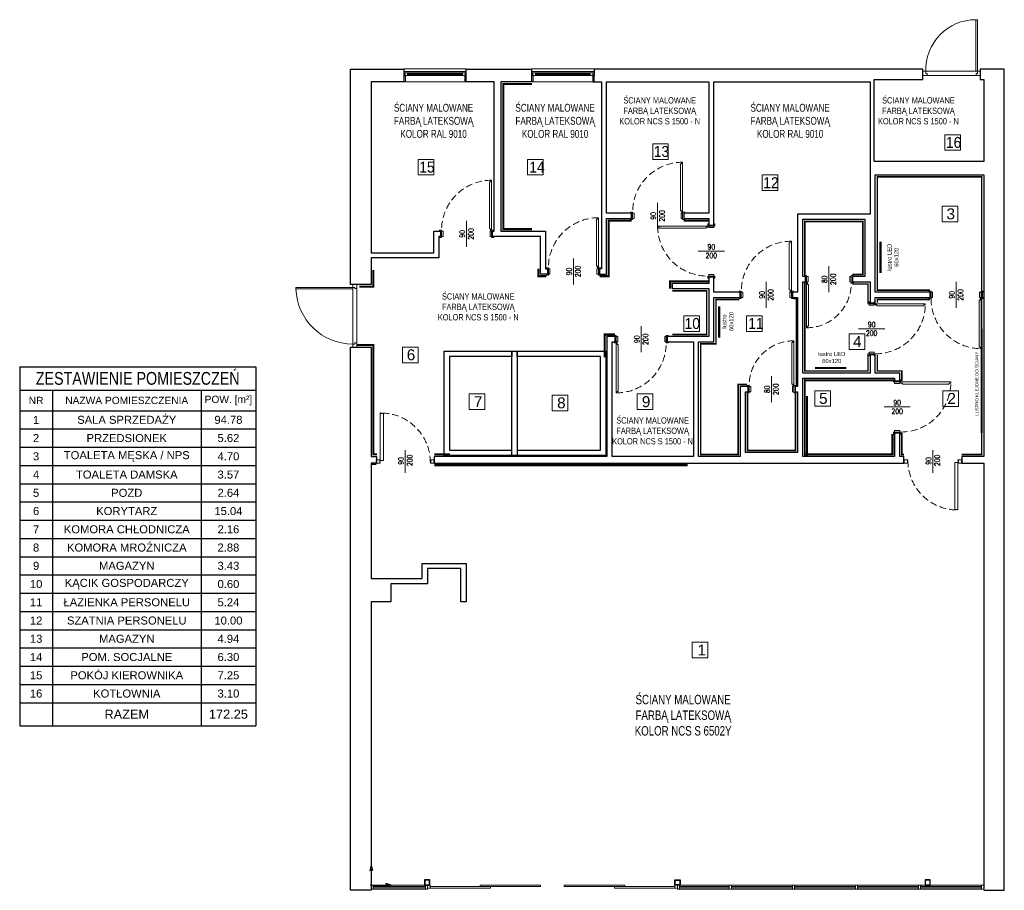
# Model space of a CAD drawing. Header units: centimetres. Extents: x 4120 to 19220, y -7417 to 180.
# Tile 143 of 223: x 12716 to 14604, y -5501 to -3831. Entities that reach past the tile are written whole.
import ezdxf

# ---------------------------------------------------------------- set-up
doc = ezdxf.new("R2010")
doc.units = ezdxf.units.CM
for name, pattern in [('DASH', [0.75, 0.5, -0.25]), ('DASHED', [19.05, 12.7, -6.35]), ('DGN_STYLE_2', [30.2, 18.12, -12.08])]:
    doc.linetypes.add(name, pattern=pattern)
for name, color, linetype, lineweight in [('A-Wykończenie ścian', 5, 'Continuous', 20), ('A_Drzwi', 30, 'Continuous', 20), ('płytki posadzkowe', 62, 'Continuous', 13)]:
    doc.layers.add(name, color=color, linetype=linetype, lineweight=lineweight)
for name, color, linetype in [('A_okna', 3, 'Continuous'), ('A_opisy', 7, 'Continuous'), ('A_Tabele pomieszczeń', 7, 'Continuous'), ('A_Ściany', 2, 'Continuous'), ('Komory', 8, 'Continuous')]:
    doc.layers.add(name, color=color, linetype=linetype)
doc.styles.add('Arial', font='arial.ttf', dxfattribs={"height": 25})
doc.styles.add('JACEK_07', font='SIMPLEX.SHX', dxfattribs={"width": 0.7})
doc.styles.add('RomanS', font='romans.shx')
doc.styles.get("Standard").update_dxf_attribs({"font": 'arial.ttf'})
doc.styles.add('style1', font='ARIALN.TTF', dxfattribs={"width": 0.9})
doc.styles.add('Tahoma', font='tahoma.ttf')

# ---------------------------------------------------------------- blocks, each defined once
blk = doc.blocks.new('strzałka początku')
at = {"layer": 'A_opisy', "linetype": 'ByBlock', "lineweight": 30}
h = blk.add_hatch(color=1, dxfattribs=at)
h.dxf.hatch_style = 2
h.paths.add_polyline_path([(-63.9, 51.2), (-66.8, 40.5), (-63.9, 41.3), (-61.1, 40.5)])
h = blk.add_hatch(color=1, dxfattribs=at)
h.dxf.hatch_style = 2
h.paths.add_polyline_path([(-65.1, 12.7), (-65.1, 12.6), (-65.1, 12.6), (-65.1, 12.5), (-65.1, 12.4), (-65.1, 12.4), (-65.1, 12.3), (-65, 12.3), (-65, 12.2), (-65, 12.2), (-65, 12.1), (-64.9, 12), (-64.9, 12), (-64.9, 11.9), (-64.8, 11.9), (-64.8, 11.9), (-64.7, 11.8), (-64.7, 11.8), (-64.6, 11.7), (-64.6, 11.7), (-64.5, 11.7), (-64.5, 11.6), (-64.4, 11.6), (-64.4, 11.6), (-64.3, 11.6), (-64.2, 11.5), (-64.2, 11.5), (-64.1, 11.5), (-64.1, 11.5), (-64, 11.5), (-63.9, 11.5), (-63.9, 11.5), (-63.8, 11.5), (-63.7, 11.5), (-63.7, 11.5), (-63.6, 11.5), (-63.6, 11.6), (-63.5, 11.6), (-63.4, 11.6), (-63.4, 11.6), (-63.3, 11.7), (-63.3, 11.7), (-63.2, 11.7), (-63.2, 11.8), (-63.1, 11.8), (-63.1, 11.9), (-63, 11.9), (-63, 11.9), (-63, 12), (-62.9, 12), (-62.9, 12.1), (-62.9, 12.2), (-62.8, 12.2), (-62.8, 12.3), (-62.8, 12.3), (-62.8, 12.4), (-62.8, 12.4), (-62.7, 12.5), (-62.7, 12.6), (-62.7, 12.6), (-62.7, 12.7), (-62.7, 12.8), (-62.7, 12.8), (-62.7, 12.9), (-62.8, 12.9), (-62.8, 13), (-62.8, 13.1), (-62.8, 13.1), (-62.8, 13.2), (-62.9, 13.2), (-62.9, 13.3), (-62.9, 13.4), (-63, 13.4), (-63, 13.5), (-63, 13.5), (-63.1, 13.5), (-63.1, 13.6), (-63.2, 13.6), (-63.2, 13.7), (-63.3, 13.7), (-63.3, 13.7), (-63.4, 13.8), (-63.4, 13.8), (-63.5, 13.8), (-63.6, 13.8), (-63.6, 13.9), (-63.7, 13.9), (-63.7, 13.9), (-63.8, 13.9), (-63.9, 13.9), (-63.9, 13.9), (-64, 13.9), (-64.1, 13.9), (-64.1, 13.9), (-64.2, 13.9), (-64.2, 13.9), (-64.3, 13.8), (-64.4, 13.8), (-64.4, 13.8), (-64.5, 13.8), (-64.5, 13.7), (-64.6, 13.7), (-64.6, 13.7), (-64.7, 13.6), (-64.7, 13.6), (-64.8, 13.5), (-64.8, 13.5), (-64.9, 13.5), (-64.9, 13.4), (-64.9, 13.4), (-65, 13.3), (-65, 13.2), (-65, 13.2), (-65, 13.1), (-65.1, 13.1), (-65.1, 13), (-65.1, 12.9), (-65.1, 12.9), (-65.1, 12.8), (-65.1, 12.8)])
h = blk.add_hatch(color=1, dxfattribs=at)
h.dxf.hatch_style = 2
h.paths.add_polyline_path([(-25.4, 12.7), (-36.1, 15.6), (-35.3, 12.7), (-36.1, 9.8)])
at = {"layer": 'A_opisy', "color": 1, "linetype": 'ByBlock', "lineweight": 30}
for p, q in [((-63.9, 51.2), (-66.8, 40.5)), ((-66.8, 40.5), (-63.9, 41.3)), ((-63.9, 51.2), (-61.1, 40.5)), ((-63.9, 41.3), (-63.9, 12.7)), ((-61.1, 40.5), (-63.9, 41.3)), ((-63.9, 12.7), (-35.3, 12.7)), ((-36.1, 15.6), (-35.3, 12.7)), ((-25.4, 12.7), (-36.1, 15.6)), ((-36.1, 9.8), (-35.3, 12.7)), ((-25.4, 12.7), (-36.1, 9.8)), ((-25.4, 12.7), (-25.2, 12.7))]:
    blk.add_line(p, q, dxfattribs=at)
blk.add_circle((-63.9, 12.7), 1.2, dxfattribs=at)
blk = doc.blocks.new('*U1967')
at = {"color": 7}
blk.add_line((55.5, -22), (55.5, 22), dxfattribs=at)
for p, q in [((0.5, 3), (0.5, -3)), ((7.5, 3), (0.5, 3)), ((6.5, -3), (6.5, 2)), ((6.5, 2), (7.5, 2)), ((7.5, 2), (7.5, 3)), ((103.5, 2), (103.5, 3)), ((103.5, 3), (110.5, 3)), ((103.5, 2), (104.5, 2)), ((104.5, 2), (104.5, -3)), ((110.5, 3), (110.5, -3)), ((0.5, -3), (6.5, -3)), ((102.5, -2), (97.5, -2)), ((97.5, -2), (97.5, -92)), ((102.5, -1), (102.5, -2)), ((103.5, -1), (102.5, -1)), ((103.5, -93), (103.5, -1)), ((110.5, -3), (104.5, -3)), ((102.5, -92), (97.5, -92)), ((102.5, -93), (102.5, -92)), ((103.5, -93), (102.5, -93))]:
    blk.add_line(p, q)
at = {"linetype": 'DASHED'}
blk.add_arc((102.5, 2), 95, 180, 270, dxfattribs=at)
for p in [(111, 3), (111, 0), (111, -3)]:
    blk.add_point(p)
at = {"layer": 'A_okna'}
for p in [(0, 3), (0, 0), (0, -3)]:
    blk.add_point(p, dxfattribs=at)
at = {"color": 7, "style": 'JACEK_07', "width": 0.7}
for s, p in [('90', (52.1, -6.3)), ('200', (68.8, -8.9))]:
    blk.add_text(s, height=10, rotation=90, dxfattribs=at).set_placement(p)
blk = doc.blocks.new('*U1973')
blk.add_lwpolyline([(4, 7), (4, 10), (6, 10), (6, 100), (4, 100), (4, 103), (2, 103), (2, 7)], close=True)
at = {"color": 7}
blk.add_lwpolyline([(50, 25), (50, -25)], dxfattribs=at)
for points in [[(-2, -5), (0, -5), (0, 5), (-2, 5), (-2, 7), (2, 7), (2, 5), (2, -7), (-2, -7), (-2, -5)], [(2, 5), (5, 5), (5, -5), (2, -5)], [(98, 5), (95, 5), (95, -5), (98, -5)], [(102, -5), (100, -5), (100, 5), (102, 5), (102, 7), (98, 7), (98, 5), (98, -7), (102, -7), (102, -5)]]:
    blk.add_lwpolyline(points)
at = {"linetype": 'DASHED'}
blk.add_arc((2, 7), 96, 0, 90, dxfattribs=at)
at = {"color": 7, "insert": (50, 0), "char_height": 10, "width": 10, "attachment_point": 5, "rotation": 90, "style": 'JACEK_07'}
blk.add_mtext('\\pxqc;90\\P200', dxfattribs=at)
blk = doc.blocks.new('*U1975')
at = {"color": 7}
blk.add_lwpolyline([(50, 25), (50, -25)], dxfattribs=at)
for points in [[(-2, 5), (0, 5), (0, -5), (-2, -5), (-2, -7), (2, -7), (2, -5), (2, 7), (-2, 7), (-2, 5)], [(2, -5), (5, -5), (5, 5), (2, 5)], [(98, -5), (95, -5), (95, 5), (98, 5)], [(102, 5), (100, 5), (100, -5), (102, -5), (102, -7), (98, -7), (98, -5), (98, 7), (102, 7), (102, 5)]]:
    blk.add_lwpolyline(points)
blk.add_lwpolyline([(96, -7), (96, -10), (94, -10), (94, -100), (96, -100), (96, -103), (98, -103), (98, -7)], close=True)
at = {"linetype": 'DASHED'}
blk.add_arc((98, -7), 96, 180, 270, dxfattribs=at)
at = {"color": 7, "insert": (50, 0), "char_height": 10, "width": 10, "attachment_point": 5, "rotation": 90, "style": 'JACEK_07'}
blk.add_mtext('\\pxqc;90\\P200', dxfattribs=at)
blk = doc.blocks.new('*U1974')
blk.add_lwpolyline([(4, 7), (4, 10), (6, 10), (6, 100), (4, 100), (4, 103), (2, 103), (2, 7)], close=True)
at = {"color": 7}
blk.add_lwpolyline([(50, 25), (50, -25)], dxfattribs=at)
for points in [[(-2, -5), (0, -5), (0, 5), (-2, 5), (-2, 7), (2, 7), (2, 5), (2, -7), (-2, -7), (-2, -5)], [(2, 5), (5, 5), (5, -5), (2, -5)], [(98, 5), (95, 5), (95, -5), (98, -5)], [(102, -5), (100, -5), (100, 5), (102, 5), (102, 7), (98, 7), (98, 5), (98, -7), (102, -7), (102, -5)]]:
    blk.add_lwpolyline(points)
at = {"linetype": 'DASHED'}
blk.add_arc((2, 7), 96, 0, 90, dxfattribs=at)
at = {"color": 7, "insert": (50, 0), "char_height": 10, "width": 10, "attachment_point": 5, "rotation": 90, "style": 'JACEK_07'}
blk.add_mtext('\\pxqc;90\\P200', dxfattribs=at)
blk = doc.blocks.new('*U1976')
at = {"color": 7}
blk.add_lwpolyline([(50, 25), (50, -25)], dxfattribs=at)
for points in [[(-2, 5), (0, 5), (0, -5), (-2, -5), (-2, -7), (2, -7), (2, -5), (2, 7), (-2, 7), (-2, 5)], [(2, -5), (5, -5), (5, 5), (2, 5)], [(98, -5), (95, -5), (95, 5), (98, 5)], [(102, 5), (100, 5), (100, -5), (102, -5), (102, -7), (98, -7), (98, -5), (98, 7), (102, 7), (102, 5)]]:
    blk.add_lwpolyline(points)
blk.add_lwpolyline([(4, -7), (4, -10), (6, -10), (6, -100), (4, -100), (4, -103), (2, -103), (2, -7)], close=True)
at = {"linetype": 'DASHED'}
blk.add_arc((2, -7), 96, 270, 0, dxfattribs=at)
at = {"color": 7, "insert": (50, 0), "char_height": 10, "width": 10, "attachment_point": 5, "rotation": 90, "style": 'JACEK_07'}
blk.add_mtext('\\pxqc;90\\P200', dxfattribs=at)
blk = doc.blocks.new('*U1977')
blk.add_lwpolyline([(96, 7), (96, 10), (94, 10), (94, 100), (96, 100), (96, 103), (98, 103), (98, 7)], close=True)
at = {"color": 7}
blk.add_lwpolyline([(50, 25), (50, -25)], dxfattribs=at)
for points in [[(-2, -5), (0, -5), (0, 5), (-2, 5), (-2, 7), (2, 7), (2, 5), (2, -7), (-2, -7), (-2, -5)], [(2, 5), (5, 5), (5, -5), (2, -5)], [(98, 5), (95, 5), (95, -5), (98, -5)], [(102, -5), (100, -5), (100, 5), (102, 5), (102, 7), (98, 7), (98, 5), (98, -7), (102, -7), (102, -5)]]:
    blk.add_lwpolyline(points)
at = {"linetype": 'DASHED'}
blk.add_arc((98, 7), 96, 90, 180, dxfattribs=at)
at = {"color": 7, "insert": (50, 0), "char_height": 10, "width": 10, "attachment_point": 5, "rotation": 90, "style": 'JACEK_07'}
blk.add_mtext('\\pxqc;90\\P200', dxfattribs=at)
blk = doc.blocks.new('*U1981')
at = {"color": 7}
blk.add_lwpolyline([(50, 25), (50, -25)], dxfattribs=at)
for points in [[(-2, 5), (0, 5), (0, -5), (-2, -5), (-2, -7), (2, -7), (2, -5), (2, 7), (-2, 7), (-2, 5)], [(2, -5), (5, -5), (5, 5), (2, 5)], [(98, -5), (95, -5), (95, 5), (98, 5)], [(102, 5), (100, 5), (100, -5), (102, -5), (102, -7), (98, -7), (98, -5), (98, 7), (102, 7), (102, 5)]]:
    blk.add_lwpolyline(points)
blk.add_lwpolyline([(4, -7), (4, -10), (6, -10), (6, -100), (4, -100), (4, -103), (2, -103), (2, -7)], close=True)
at = {"linetype": 'DASHED'}
blk.add_arc((2, -7), 96, 270, 0, dxfattribs=at)
at = {"color": 7, "insert": (50, 0), "char_height": 10, "width": 10, "attachment_point": 5, "rotation": 90, "style": 'JACEK_07'}
blk.add_mtext('\\pxqc;90\\P200', dxfattribs=at)
blk = doc.blocks.new('*U1978')
blk.add_lwpolyline([(96, 7), (96, 10), (94, 10), (94, 100), (96, 100), (96, 103), (98, 103), (98, 7)], close=True)
at = {"color": 7}
blk.add_lwpolyline([(50, 25), (50, -25)], dxfattribs=at)
for points in [[(-2, -5), (0, -5), (0, 5), (-2, 5), (-2, 7), (2, 7), (2, 5), (2, -7), (-2, -7), (-2, -5)], [(2, 5), (5, 5), (5, -5), (2, -5)], [(98, 5), (95, 5), (95, -5), (98, -5)], [(102, -5), (100, -5), (100, 5), (102, 5), (102, 7), (98, 7), (98, 5), (98, -7), (102, -7), (102, -5)]]:
    blk.add_lwpolyline(points)
at = {"linetype": 'DASHED'}
blk.add_arc((98, 7), 96, 90, 180, dxfattribs=at)
at = {"color": 7, "insert": (50, 0), "char_height": 10, "width": 10, "attachment_point": 5, "rotation": 90, "style": 'JACEK_07'}
blk.add_mtext('\\pxqc;90\\P200', dxfattribs=at)
blk = doc.blocks.new('*U1979')
blk.add_lwpolyline([(96, 7), (96, 10), (94, 10), (94, 100), (96, 100), (96, 103), (98, 103), (98, 7)], close=True)
at = {"color": 7}
blk.add_lwpolyline([(50, 25), (50, -25)], dxfattribs=at)
for points in [[(-2, -5), (0, -5), (0, 5), (-2, 5), (-2, 7), (2, 7), (2, 5), (2, -7), (-2, -7), (-2, -5)], [(2, 5), (5, 5), (5, -5), (2, -5)], [(98, 5), (95, 5), (95, -5), (98, -5)], [(102, -5), (100, -5), (100, 5), (102, 5), (102, 7), (98, 7), (98, 5), (98, -7), (102, -7), (102, -5)]]:
    blk.add_lwpolyline(points)
at = {"linetype": 'DASHED'}
blk.add_arc((98, 7), 96, 90, 180, dxfattribs=at)
at = {"color": 7, "insert": (50, 0), "char_height": 10, "width": 10, "attachment_point": 5, "rotation": 90, "style": 'JACEK_07'}
blk.add_mtext('\\pxqc;90\\P200', dxfattribs=at)
blk = doc.blocks.new('*U1972')
blk.add_lwpolyline([(96, 7), (96, 10), (94, 10), (94, 100), (96, 100), (96, 103), (98, 103), (98, 7)], close=True)
at = {"color": 7}
blk.add_lwpolyline([(50, 25), (50, -25)], dxfattribs=at)
for points in [[(-2, -5), (0, -5), (0, 5), (-2, 5), (-2, 7), (2, 7), (2, 5), (2, -7), (-2, -7), (-2, -5)], [(2, 5), (5, 5), (5, -5), (2, -5)], [(98, 5), (95, 5), (95, -5), (98, -5)], [(102, -5), (100, -5), (100, 5), (102, 5), (102, 7), (98, 7), (98, 5), (98, -7), (102, -7), (102, -5)]]:
    blk.add_lwpolyline(points)
at = {"linetype": 'DASHED'}
blk.add_arc((98, 7), 96, 90, 180, dxfattribs=at)
at = {"color": 7, "insert": (50, 0), "char_height": 10, "width": 10, "attachment_point": 5, "rotation": 90, "style": 'JACEK_07'}
blk.add_mtext('\\pxqc;90\\P200', dxfattribs=at)
blk = doc.blocks.new('*U1966')
for p, q in [((7.5, 93), (7.5, 1)), ((7.5, 93), (8.5, 93)), ((8.5, 93), (8.5, 92)), ((8.5, 92), (13.5, 92)), ((13.5, 2), (13.5, 92)), ((0.5, 3), (0.5, -3)), ((0.5, 3), (6.5, 3)), ((6.5, 3), (6.5, -2)), ((7.5, 1), (8.5, 1)), ((8.5, 1), (8.5, 2)), ((8.5, 2), (13.5, 2)), ((110.5, 3), (104.5, 3)), ((104.5, -2), (104.5, 3)), ((110.5, 3), (110.5, -3)), ((7.5, -3), (0.5, -3)), ((6.5, -2), (7.5, -2)), ((7.5, -2), (7.5, -3)), ((103.5, -2), (103.5, -3)), ((103.5, -2), (104.5, -2)), ((103.5, -3), (110.5, -3))]:
    blk.add_line(p, q)
at = {"color": 7}
blk.add_line((55.5, -22), (55.5, 22), dxfattribs=at)
at = {"linetype": 'DASHED'}
blk.add_arc((8.5, -2), 95, 0, 90, dxfattribs=at)
for p in [(111, 3), (111, 0), (111, -3)]:
    blk.add_point(p)
at = {"layer": 'A_okna'}
for p in [(0, 3), (0, 0), (0, -3)]:
    blk.add_point(p, dxfattribs=at)
at = {"color": 7, "style": 'JACEK_07', "width": 0.7}
for s, p in [('90', (52.1, -6.3)), ('200', (68.8, -8.9))]:
    blk.add_text(s, height=10, rotation=90, dxfattribs=at).set_placement(p)
blk = doc.blocks.new('*U1980')
blk.add_lwpolyline([(86, 7), (86, 10), (84, 10), (84, 90), (86, 90), (86, 93), (88, 93), (88, 7)], close=True)
at = {"color": 7}
blk.add_lwpolyline([(45, 25), (45, -25)], dxfattribs=at)
for points in [[(-2, -5), (0, -5), (0, 5), (-2, 5), (-2, 7), (2, 7), (2, 5), (2, -7), (-2, -7), (-2, -5)], [(2, 5), (5, 5), (5, -5), (2, -5)], [(88, 5), (85, 5), (85, -5), (88, -5)], [(92, -5), (90, -5), (90, 5), (92, 5), (92, 7), (88, 7), (88, 5), (88, -7), (92, -7), (92, -5)]]:
    blk.add_lwpolyline(points)
at = {"linetype": 'DASHED'}
blk.add_arc((88, 7), 86, 90, 180, dxfattribs=at)
at = {"color": 7, "insert": (45, 0), "char_height": 10, "width": 10, "attachment_point": 5, "rotation": 90, "style": 'JACEK_07'}
blk.add_mtext('\\pxqc;80\\P200', dxfattribs=at)
blk = doc.blocks.new('*T2335')
at = {"layer": 'A_Tabele pomieszczeń', "color": 0, "lineweight": -2, "ltscale": 2}
for p, q in [((0, 0), (452.8, 0)), ((0, 0), (0, -688.5)), ((452.8, 0), (452.8, -688.5)), ((0, -45), (452.8, -45)), ((62.9, -45), (62.9, -688.5)), ((348, -45), (348, -688.5)), ((0, -84.4), (348, -84.4)), ((0, -119.4), (452.8, -119.4)), ((0, -154.4), (452.8, -154.4)), ((0, -189.4), (452.8, -189.4)), ((0, -224.4), (452.8, -224.4)), ((0, -259.4), (452.8, -259.4)), ((0, -294.4), (452.8, -294.4)), ((0, -329.4), (452.8, -329.4)), ((0, -364.4), (452.8, -364.4)), ((0, -399.4), (452.8, -399.4)), ((0, -434.4), (452.8, -434.4)), ((0, -469.4), (452.8, -469.4)), ((0, -504.4), (452.8, -504.4)), ((0, -539.4), (452.8, -539.4)), ((0, -574.4), (452.8, -574.4)), ((0, -609.4), (452.8, -609.4)), ((0, -644.4), (452.8, -644.4)), ((0, -688.5), (452.8, -688.5))]:
    blk.add_line(p, q, dxfattribs=at)
at = {"layer": 'A_Tabele pomieszczeń', "color": 0, "linetype": 'ByBlock', "lineweight": -2, "ltscale": 2}
blk.add_line((348, -84.4), (452.8, -84.4), dxfattribs=at)
at = {"layer": 'A_Tabele pomieszczeń', "color": 0, "ltscale": 2, "attachment_point": 5}
for s, insert, char_height, width in [('\\fArial|b0|i0|c238;\\W0.8;ZESTAWIENIE POMIESZCZEŃ', (226.4, -22.5), 24.5, 450.728), ('NR', (31.5, -64.7), 14, 60.825), ('\\C256;POW. [m²]', (400.4, -64.7), 14, 102.77), ('\\C256;NAZWA POMIESZCZENIA\\P', (205.4, -64.7), 14, 282.934), ('1', (31.5, -101.9), 15.4, 60.825), ('SALA SPRZEDAŻY', (205.4, -101.9), 15.4, 282.934), ('94.78', (400.4, -101.9), 15.4, 102.77), ('2', (31.5, -136.9), 15.4, 60.825), ('PRZEDSIONEK', (205.4, -136.9), 15.4, 282.934), ('5.62', (400.4, -136.9), 15.4, 102.77), ('3', (31.5, -171.9), 15.4, 60.825), ('TOALETA MĘSKA / NPS', (205.4, -171.9), 15.4, 282.934), ('4.70', (400.4, -171.9), 15.4, 102.77), ('4', (31.5, -206.9), 15.4, 60.825), ('\\fArial|b0|i0;TOALETA DAMSKA', (205.4, -206.9), 15.4, 282.934), ('5', (31.5, -241.9), 15.4, 60.825), ('POZD', (205.4, -241.9), 15.4, 282.934), ('2.64', (400.4, -241.9), 15.4, 102.77), ('6', (31.5, -276.9), 15.4, 60.825), ('KORYTARZ', (205.4, -276.9), 15.4, 282.934), ('15.04', (400.4, -276.9), 15.4, 102.77), ('KOMORA CHŁODNICZA', (205.4, -311.9), 15.4, 282.934), ('2.16', (400.4, -311.9), 15.4, 102.77), ('7', (31.5, -311.9), 15.4, 60.825), ('8', (31.5, -346.9), 15.4, 60.825), ('KOMORA MROŹNICZA', (205.4, -346.9), 15.4, 282.934), ('2.88', (400.4, -346.9), 15.4, 102.77), ('9', (31.5, -381.9), 15.4, 60.825), ('MAGAZYN', (205.4, -381.9), 15.4, 282.934), ('3.43', (400.4, -381.9), 15.4, 102.77), ('10', (31.5, -416.9), 15.4, 60.825), ('KĄCIK GOSPODARCZY', (205.4, -416.9), 15.4, 282.934), ('0.60', (400.4, -416.9), 15.4, 102.77), ('11', (31.5, -451.9), 15.4, 60.825), ('ŁAZIENKA PERSONELU', (205.4, -451.9), 15.4, 282.934), ('5.24', (400.4, -451.9), 15.4, 102.77), ('12', (31.5, -486.9), 15.4, 60.825), ('SZATNIA PERSONELU', (205.4, -486.9), 15.4, 282.934), ('10.00', (400.4, -486.9), 15.4, 102.77), ('13', (31.5, -521.9), 15.4, 60.825), ('MAGAZYN', (205.4, -521.9), 15.4, 282.934), ('4.94', (400.4, -521.9), 15.4, 102.77), ('14', (31.5, -556.9), 15.4, 60.825), ('POM. SOCJALNE', (205.4, -556.9), 15.4, 282.934), ('6.30', (400.4, -556.9), 15.4, 102.77), ('15', (31.5, -591.9), 15.4, 60.825), ('POKÓJ KIEROWNIKA', (205.4, -591.9), 15.4, 282.934), ('7.25', (400.4, -591.9), 15.4, 102.77), ('16', (31.5, -626.9), 15.4, 60.825), ('KOTŁOWNIA', (205.4, -626.9), 15.4, 282.934), ('3.10', (400.4, -626.9), 15.4, 102.77), ('RAZEM', (205.4, -666.5), 17.5, 282.934), ('172.25', (400.4, -666.5), 17.5, 102.77)]:
    blk.add_mtext(s, dxfattribs=dict(at, insert=insert, char_height=char_height, width=width))
at = {"layer": 'A_Tabele pomieszczeń', "color": 0, "ltscale": 2, "insert": (400.4, -206.9), "char_height": 15.4, "width": 102.77, "attachment_point": 5, "style": 'Tahoma'}
blk.add_mtext('\\fArial|b0|i0;3.57', dxfattribs=at)
blk = doc.blocks.new('*U1982')
at = {"color": 7}
blk.add_lwpolyline([(45, 25), (45, -25)], dxfattribs=at)
for points in [[(-2, 5), (0, 5), (0, -5), (-2, -5), (-2, -7), (2, -7), (2, -5), (2, 7), (-2, 7), (-2, 5)], [(2, -5), (5, -5), (5, 5), (2, 5)], [(88, -5), (85, -5), (85, 5), (88, 5)], [(92, 5), (90, 5), (90, -5), (92, -5), (92, -7), (88, -7), (88, -5), (88, 7), (92, 7), (92, 5)]]:
    blk.add_lwpolyline(points)
blk.add_lwpolyline([(4, -7), (4, -10), (6, -10), (6, -90), (4, -90), (4, -93), (2, -93), (2, -7)], close=True)
at = {"linetype": 'DASHED'}
blk.add_arc((2, -7), 86, 270, 0, dxfattribs=at)
at = {"color": 7, "insert": (45, 0), "char_height": 10, "width": 10, "attachment_point": 5, "rotation": 90, "style": 'JACEK_07'}
blk.add_mtext('\\pxqc;80\\P200', dxfattribs=at)

msp = doc.modelspace()

# ---------------------------------------------------------------- linework, layer by layer
at = {"layer": 'A-Wykończenie ścian', "color": 222, "linetype": 'DASHED', "true_color": 0xc10091}
msp.add_lwpolyline([(13698.29, -4232.73, 4, 4, 0), (13643.29, -4232.73, 4, 4, 0), (13643.29, -3954.23, 4, 4, 0), (13698.29, -3954.23, 4, 4, 0)], format="xyseb", dxfattribs=at)
at = {"layer": 'A-Wykończenie ścian', "color": 41, "linetype": 'DGN_STYLE_2', "true_color": 0xffeaaa, "const_width": 3}
for points in [[(14461.79, -4349.73), (14360.79, -4349.73), (14360.79, -4132.23), (14560.79, -4132.23), (14560.79, -4353.73)], [(14312.79, -4319.73), (14332.79, -4319.73), (14332.79, -4217.73), (14221.79, -4217.73), (14221.79, -4323.73)], [(14221.79, -4333.73), (14221.79, -4504.73), (14342.79, -4504.73), (14342.79, -4473.73)], [(14312.79, -4337.73), (14342.79, -4337.73), (14342.79, -4373.73)], [(14560.79, -4363.73), (14560.79, -4423.73)], [(14360.79, -4373.73), (14360.79, -4367.73), (14461.79, -4367.73)], [(14360.79, -4473.73), (14360.79, -4504.73), (14407.79, -4504.73), (14407.79, -4523.73)], [(14411.79, -4664.73), (14407.79, -4664.73), (14407.79, -4623.73)], [(14522.79, -4664.73), (14560.79, -4664.73), (14560.79, -4623.73)]]:
    msp.add_lwpolyline(points, dxfattribs=at)
at = {"layer": 'A-Wykończenie ścian', "color": 8, "linetype": 'DASH', "lineweight": 20, "ltscale": 30, "const_width": 4}
for points in [[(13827.79, -4322.73), (13845.29, -4322.73), (13845.29, -4216.23), (13889.29, -4216.23)], [(13989.29, -4216.23), (14037.29, -4216.23)], [(13367.29, -4342.73), (13393.79, -4342.73), (13393.79, -4310.73)], [(13725.79, -4322.73), (13710.29, -4322.73), (13710.29, -4308.73)], [(13857.79, -4434.73), (13837.79, -4434.73), (13837.79, -4478.73)], [(13400.79, -4664.73), (13393.79, -4664.73), (13393.79, -4454.73), (13362.29, -4454.73)], [(13510.79, -4664.73), (13540.79, -4664.73)]]:
    msp.add_lwpolyline(points, dxfattribs=at)
at = {"layer": 'A-Wykończenie ścian', "color": 157, "linetype": 'DASH', "lineweight": 20, "ltscale": 30, "const_width": 4}
for points in [[(14366.78, -4316.68), (14366.78, -4256.68)], [(14057.28, -4440.97), (14057.28, -4380.97)], [(14560.79, -4423.73), (14560.79, -4623.73)], [(14301.22, -4498.73), (14241.22, -4498.73)], [(14225.79, -4552.73), (14225.79, -4668.73)]]:
    msp.add_lwpolyline(points, dxfattribs=at)
at = {"layer": 'A-Wykończenie ścian', "color": 8, "linetype": 'DASH', "lineweight": 20, "ltscale": 30}
msp.add_lwpolyline([(13963.29, -4346.73, 4, 4, 0), (13963.29, -4332.73, 4, 4, 0), (14037.29, -4332.73, 4, 4, 0)], format="xyseb", dxfattribs=at)
at = {"layer": 'A-Wykończenie ścian', "color": 40, "linetype": 'DGN_STYLE_2', "const_width": 3}
for points in [[(13967.29, -4434.73), (14033.29, -4434.73), (14033.29, -4350.73), (13967.29, -4350.73)], [(14110.79, -4530.73), (14093.79, -4530.73), (14093.79, -4664.73), (14021.79, -4664.73), (14021.79, -4452.73), (14051.29, -4452.73), (14051.29, -4367.73), (14095.79, -4367.73)], [(14199.79, -4365.73), (14205.79, -4365.73), (14205.79, -4534.73)], [(14111.79, -4544.73), (14111.79, -4657.23), (14203.79, -4657.23), (14203.79, -4544.73)]]:
    msp.add_lwpolyline(points, dxfattribs=at)
at = {"layer": 'A-Wykończenie ścian', "color": 3, "const_width": 4}
for points in [[(14393.79, -4522.73), (14221.79, -4522.73)], [(14221.79, -4664.73), (14389.79, -4664.73), (14389.79, -4625.73)]]:
    msp.add_lwpolyline(points, dxfattribs=at)
at = {"layer": 'A-Wykończenie ścian', "color": 241, "linetype": 'DGN_STYLE_2', "const_width": 3}
msp.add_lwpolyline([(14221.79, -4518.73), (14221.79, -4668.73)], dxfattribs=at)
at = {"layer": 'A-Wykończenie ścian', "color": 132, "linetype": 'DASHED', "true_color": 0x0dc3bd, "const_width": 4}
for points in [[(13399.79, -4683.23), (13389.79, -4683.23)], [(13510.79, -4685.23), (13997.18, -4685.23)]]:
    msp.add_lwpolyline(points, dxfattribs=at)
at = {"layer": 'A_Drzwi', "color": 30, "linetype": 'Continuous', "lineweight": 18}
for p, q in [((13493.79, -5490.73), (13393.79, -5490.73)), ((13493.79, -5493.73), (13393.79, -5493.73)), ((13393.79, -5495.73), (13493.79, -5495.73)), ((13976.79, -5490.73), (14076.79, -5490.73)), ((13981.29, -5493.73), (14076.79, -5493.73)), ((14076.79, -5495.73), (13981.29, -5495.73)), ((14197.79, -5490.73), (14080.79, -5490.73)), ((14197.79, -5493.73), (14080.79, -5493.73)), ((14080.79, -5495.73), (14197.79, -5495.73)), ((14197.79, -5498.73), (14197.79, -5490.73)), ((14197.79, -5490.73), (14201.79, -5490.73)), ((14197.79, -5495.73), (14197.79, -5493.73)), ((14201.79, -5490.73), (14201.79, -5498.73)), ((14201.79, -5490.73), (14318.79, -5490.73)), ((14201.79, -5493.73), (14201.79, -5495.73)), ((14201.79, -5493.73), (14318.79, -5493.73)), ((14318.79, -5495.73), (14201.79, -5495.73)), ((14318.79, -5498.73), (14318.79, -5490.73)), ((14318.79, -5490.73), (14322.79, -5490.73)), ((14318.79, -5495.73), (14318.79, -5493.73)), ((14322.79, -5490.73), (14322.79, -5498.73)), ((14439.79, -5490.73), (14322.79, -5490.73)), ((14322.79, -5493.73), (14322.79, -5495.73)), ((14439.79, -5493.73), (14322.79, -5493.73)), ((14322.79, -5495.73), (14439.79, -5495.73)), ((14439.79, -5498.73), (14439.79, -5490.73)), ((14439.79, -5490.73), (14443.79, -5490.73)), ((14439.79, -5495.73), (14439.79, -5493.73)), ((14443.79, -5490.73), (14443.79, -5498.73)), ((14443.79, -5490.73), (14560.79, -5490.73)), ((14443.79, -5493.73), (14443.79, -5495.73)), ((14443.79, -5493.73), (14560.79, -5493.73)), ((14560.79, -5495.73), (14443.79, -5495.73)), ((13493.79, -5498.73), (13393.79, -5498.73)), ((13977.29, -5498.73), (14076.79, -5498.73)), ((14197.79, -5498.73), (14080.79, -5498.73)), ((14201.79, -5498.73), (14197.79, -5498.73)), ((14201.79, -5498.73), (14318.79, -5498.73)), ((14322.79, -5498.73), (14318.79, -5498.73)), ((14439.79, -5498.73), (14322.79, -5498.73)), ((14443.79, -5498.73), (14439.79, -5498.73)), ((14443.79, -5498.73), (14560.79, -5498.73))]:
    msp.add_line(p, q, dxfattribs=at)
at = {"layer": 'A_Drzwi'}
for p, q in [((13493.21, -5490.73), (13497.21, -5490.73)), ((13493.79, -5498.73), (13493.79, -5490.73)), ((13493.79, -5495.73), (13493.79, -5493.73)), ((13497.79, -5496.73), (13497.79, -5490.73)), ((13497.79, -5490.73), (13497.79, -5498.73)), ((13502.79, -5490.73), (13502.79, -5496.73)), ((13502.79, -5493.73), (13619.29, -5493.73)), ((13714.79, -5490.73), (13598.79, -5490.73)), ((13598.79, -5493.73), (13598.79, -5490.73)), ((13598.79, -5493.73), (13714.79, -5493.73)), ((13618.79, -5496.73), (13618.79, -5493.73)), ((13714.79, -5493.73), (13714.79, -5490.73)), ((13760.29, -5490.73), (13876.29, -5490.73)), ((13760.29, -5493.73), (13760.29, -5490.73)), ((13876.29, -5493.73), (13760.29, -5493.73)), ((13972.29, -5493.73), (13855.79, -5493.73)), ((13856.29, -5496.73), (13856.29, -5493.73)), ((13876.29, -5493.73), (13876.29, -5490.73)), ((13972.29, -5490.73), (13972.29, -5496.73)), ((13977.29, -5496.73), (13977.29, -5490.73)), ((13977.29, -5490.73), (13977.29, -5498.73)), ((13981.37, -5490.73), (13977.37, -5490.73)), ((13981.29, -5498.73), (13981.29, -5490.73)), ((13981.29, -5495.73), (13981.29, -5493.73)), ((14076.79, -5490.73), (14080.79, -5490.73)), ((14076.79, -5498.73), (14076.79, -5490.73)), ((14076.79, -5498.73), (14076.79, -5490.73)), ((14076.79, -5490.73), (14080.79, -5490.73)), ((14080.79, -5490.73), (14080.79, -5498.73)), ((13497.79, -5498.73), (13493.79, -5498.73)), ((13502.79, -5496.73), (13497.79, -5496.73)), ((13618.79, -5496.73), (13502.79, -5496.73)), ((13856.29, -5496.73), (13972.29, -5496.73)), ((13972.29, -5496.73), (13977.29, -5496.73)), ((13977.29, -5498.73), (13981.29, -5498.73)), ((14076.79, -5498.73), (14076.79, -5498.73)), ((14080.79, -5498.73), (14076.79, -5498.73))]:
    msp.add_line(p, q, dxfattribs=at)
for points in [[(14558.29, -3929.88), (14558.29, -3937.73), (14550.43, -3937.73), (14550.43, -3933.81), (14552.79, -3933.81), (14552.79, -3929.88), (14558.29, -3929.88), (14552.79, -3929.87), (14552.79, -3830.88), (14549.64, -3830.88, 0.4236811), (14453.79, -3929.87), (14448.29, -3929.88), (14448.29, -3937.73), (14456.14, -3937.73), (14456.14, -3933.8), (14453.79, -3933.8), (14453.79, -3929.87), (14552.79, -3929.88), (14549.64, -3929.88), (14549.64, -3830.88), (14549.64, -3929.88), (14552.79, -3929.87), (14552.79, -3933.81), (14550.43, -3933.81), (14550.43, -3937.73), (14456.14, -3937.73)], [(13354.43, -4338.73), (13362.29, -4338.73), (13362.29, -4346.59), (13358.36, -4346.59), (13358.36, -4344.23), (13354.43, -4344.23), (13354.43, -4338.73), (13354.43, -4344.23), (13245.43, -4344.23), (13245.43, -4347.37, 0.4007983), (13354.43, -4453.23), (13354.43, -4458.73), (13362.29, -4458.73), (13362.29, -4450.87), (13358.36, -4450.87), (13358.36, -4453.23), (13354.43, -4453.23), (13354.43, -4344.23), (13354.43, -4347.38), (13245.43, -4347.37), (13354.43, -4347.38), (13354.43, -4344.23), (13358.36, -4344.23), (13358.36, -4346.59), (13362.29, -4346.59), (13362.29, -4450.87)]]:
    msp.add_lwpolyline(points, format="xyb", dxfattribs=at)
at = {"layer": 'A_Drzwi', "color": 30, "linetype": 'Continuous', "lineweight": 18}
for points in [[(13389.79, -5490.73), (13393.79, -5490.73), (13393.79, -5498.73), (13389.79, -5498.73)], [(14560.79, -5490.73), (14564.79, -5490.73), (14564.79, -5498.73), (14560.79, -5498.73)]]:
    msp.add_lwpolyline(points, close=True, dxfattribs=at)
at = {"layer": 'A_okna', "color": 30, "linetype": 'Continuous', "lineweight": 18}
for points in [[(13452.29, -3950.23), (13572.29, -3950.23), (13572.29, -3925.43), (13452.29, -3925.43), (13452.29, -3937.73), (13572.29, -3937.73), (13572.29, -3930.23), (13452.29, -3930.23), (13452.29, -3932.73), (13572.29, -3932.73), (13569.79, -3932.73), (13569.79, -3937.73), (13564.79, -3937.73), (13564.79, -3932.73), (13459.79, -3932.73), (13459.79, -3937.73), (13454.79, -3937.73), (13454.79, -3932.73), (13459.79, -3932.73), (13459.79, -3934.23), (13564.79, -3934.23), (13564.79, -3936.23), (13459.79, -3936.23), (13459.79, -3937.73), (13452.29, -3937.73)], [(13817.29, -3950.23), (13697.29, -3950.23), (13697.29, -3925.43), (13817.29, -3925.43), (13817.29, -3937.73), (13697.29, -3937.73), (13697.29, -3930.23), (13817.29, -3930.23), (13817.29, -3932.73), (13697.29, -3932.73), (13699.79, -3932.73), (13699.79, -3937.73), (13704.79, -3937.73), (13704.79, -3932.73), (13809.79, -3932.73), (13809.79, -3937.73), (13814.79, -3937.73), (13814.79, -3932.73), (13809.79, -3932.73), (13809.79, -3934.23), (13704.79, -3934.23), (13704.79, -3936.23), (13809.79, -3936.23), (13809.79, -3937.73), (13817.29, -3937.73)]]:
    msp.add_lwpolyline(points, close=True, dxfattribs=at)
at = {"layer": 'A_opisy', "lineweight": 18}
for points in [[(14490.16, -4051.42), (14520.16, -4051.42), (14520.16, -4081.42), (14490.16, -4081.42), (14490.16, -4051.42)], [(13929.79, -4068.73), (13959.79, -4068.73), (13959.79, -4098.73), (13929.79, -4098.73), (13929.79, -4068.73)], [(13479.79, -4098.73), (13509.79, -4098.73), (13509.79, -4128.73), (13479.79, -4128.73), (13479.79, -4098.73)], [(13689.79, -4098.73), (13719.79, -4098.73), (13719.79, -4128.73), (13689.79, -4128.73), (13689.79, -4098.73)], [(14139.79, -4128.73), (14169.79, -4128.73), (14169.79, -4158.73), (14139.79, -4158.73), (14139.79, -4128.73)], [(14485.17, -4188.47), (14515.17, -4188.47), (14515.17, -4218.47), (14485.17, -4218.47), (14485.17, -4188.47)], [(13989.79, -4398.73), (14019.79, -4398.73), (14019.79, -4428.73), (13989.79, -4428.73), (13989.79, -4398.73)], [(14109.79, -4398.73), (14139.79, -4398.73), (14139.79, -4428.73), (14109.79, -4428.73), (14109.79, -4398.73)], [(14306.76, -4433.47), (14336.76, -4433.47), (14336.76, -4463.47), (14306.76, -4463.47), (14306.76, -4433.47)], [(13449.79, -4458.73), (13479.79, -4458.73), (13479.79, -4488.73), (13449.79, -4488.73), (13449.79, -4458.73)], [(13577.67, -4548.65), (13607.67, -4548.65), (13607.67, -4578.65), (13577.67, -4578.65), (13577.67, -4548.65)], [(13737.26, -4551), (13767.26, -4551), (13767.26, -4581), (13737.26, -4581), (13737.26, -4551)], [(13899.79, -4548.73), (13929.79, -4548.73), (13929.79, -4578.73), (13899.79, -4578.73), (13899.79, -4548.73)], [(14240.75, -4542.43), (14270.75, -4542.43), (14270.75, -4572.43), (14240.75, -4572.43), (14240.75, -4542.43)], [(14486.61, -4542.51), (14516.61, -4542.51), (14516.61, -4572.51), (14486.61, -4572.51), (14486.61, -4542.51)], [(14005.43, -5025.01), (14035.43, -5025.01), (14035.43, -5055.01), (14005.43, -5055.01), (14005.43, -5025.01)]]:
    msp.add_lwpolyline(points, dxfattribs=at)
at = {"layer": 'A_Ściany', "color": 7}
for points in [[(13389.79, -4338.73), (13350.29, -4338.73), (13350.29, -3925.73), (13452.29, -3925.73), (13452.29, -3937.73), (13454.79, -3937.73), (13454.79, -3950.23), (13389.79, -3950.23), (13389.79, -4277.73), (13509.79, -4277.73), (13509.79, -4236.73), (13522.79, -4236.73), (13522.79, -4246.73), (13519.79, -4246.73), (13519.79, -4287.73), (13389.79, -4287.73), (13389.79, -4338.73)], [(14564.79, -5500.73), (14604.29, -5500.73), (14604.29, -3925.73), (14558.29, -3925.73), (14558.29, -3945.73), (14564.79, -3945.73), (14564.79, -4102.73), (14354.79, -4102.73), (14354.79, -3945.73), (14448.29, -3945.73), (14448.29, -3925.73), (13817.29, -3925.73), (13817.29, -3937.73), (13814.79, -3937.73), (13814.79, -3950.23), (13831.29, -3950.23), (13831.29, -4308.73), (13827.79, -4308.73), (13827.79, -4318.73), (13841.29, -4318.73), (13841.29, -4212.23), (13889.29, -4212.23), (13889.29, -4202.23), (13841.29, -4202.23), (13841.29, -3950.23), (14037.29, -3950.23), (14037.29, -4202.23), (13989.29, -4202.23), (13989.29, -4212.23), (14037.29, -4212.23), (14037.29, -4224.73), (14047.29, -4224.73), (14047.29, -3950.23), (14346.79, -3950.23), (14346.79, -4203.73), (14207.79, -4203.73), (14207.79, -4353.73), (14197.79, -4353.73), (14197.79, -4363.73), (14207.79, -4363.73), (14207.79, -4534.73), (14202.79, -4534.73), (14202.79, -4544.73), (14207.79, -4544.73), (14207.79, -4661.23), (14107.79, -4661.23), (14107.79, -4544.73), (14112.79, -4544.73), (14112.79, -4534.73), (14097.79, -4534.73), (14097.79, -4668.73), (14017.79, -4668.73), (14017.79, -4448.73), (14047.29, -4448.73), (14047.29, -4363.73), (14097.79, -4363.73), (14097.79, -4353.73), (14047.29, -4353.73), (14047.29, -4324.73), (14037.29, -4324.73), (14037.29, -4336.73), (13967.29, -4336.73), (13967.29, -4346.73), (14037.29, -4346.73), (14037.29, -4438.73), (13957.79, -4438.73), (13957.79, -4448.73), (14007.79, -4448.73), (14007.79, -4668.73), (13851.79, -4668.73), (13851.79, -4448.73), (13857.79, -4448.73), (13857.79, -4438.73), (13841.79, -4438.73), (13841.79, -4668.73), (13510.79, -4668.73), (13510.79, -4681.23), (14411.79, -4681.23), (14411.79, -4668.73), (14403.79, -4668.73), (14403.79, -4623.73), (14393.79, -4623.73), (14393.79, -4668.73), (14217.79, -4668.73), (14217.79, -4518.73), (14393.79, -4518.73), (14393.79, -4523.73), (14403.79, -4523.73), (14403.79, -4508.73), (14356.79, -4508.73), (14356.79, -4473.73), (14346.79, -4473.73), (14346.79, -4508.73), (14217.79, -4508.73), (14217.79, -4333.73), (14222.79, -4333.73), (14222.79, -4323.73), (14217.79, -4323.73), (14217.79, -4213.73), (14336.79, -4213.73), (14336.79, -4323.73), (14312.79, -4323.73), (14312.79, -4333.73), (14346.79, -4333.73), (14346.79, -4373.73), (14356.79, -4373.73), (14356.79, -4363.73), (14461.79, -4363.73), (14461.79, -4353.73), (14356.79, -4353.73), (14356.79, -4128.23), (14564.79, -4128.23), (14564.79, -4668.73), (14522.79, -4668.73), (14522.79, -4681.23), (14564.79, -4681.23), (14564.79, -5498.73)], [(13625.79, -3950.23), (13569.79, -3950.23), (13569.79, -3937.73), (13572.29, -3937.73), (13572.29, -3925.73), (13697.29, -3925.73), (13697.29, -3937.73), (13699.79, -3937.73), (13699.79, -3950.23), (13638.29, -3950.23), (13638.29, -4236.73), (13724.29, -4236.73), (13724.29, -4308.73), (13727.79, -4308.73), (13727.79, -4318.73), (13714.29, -4318.73), (13714.29, -4246.73), (13622.79, -4246.73), (13622.79, -4236.73), (13625.79, -4236.73), (13625.79, -3950.23)], [(14564.79, -4353.73), (14561.79, -4353.73), (14561.79, -4363.73), (14564.79, -4363.73)]]:
    msp.add_lwpolyline(points, dxfattribs=at)
msp.add_lwpolyline([(13389.79, -4902.73), (13417.79, -4902.73), (13417.79, -4902.73), (13487.79, -4902.73), (13487.79, -4873.73), (13571.79, -4873.73), (13571.79, -4947.73), (13561.79, -4947.73), (13561.79, -4883.73), (13497.79, -4883.73), (13497.79, -4912.73), (13427.79, -4912.73), (13427.79, -4947.73), (13389.79, -4947.73), (13389.79, -5500.73), (13350.29, -5500.73), (13350.29, -4458.73), (13389.79, -4458.73), (13389.79, -4668.73), (13399.79, -4668.73), (13399.79, -4681.23), (13389.79, -4681.23)], close=True, dxfattribs=at)
at = {"layer": 'A_Ściany'}
for points in [[(13492.29, -5490.73), (13502.29, -5490.73), (13502.29, -5480.73), (13492.29, -5480.73)], [(13501.89, -5481.13), (13492.69, -5481.13), (13492.69, -5490.33), (13501.89, -5490.33)], [(13982.29, -5490.73), (13972.29, -5490.73), (13972.29, -5480.73), (13982.29, -5480.73)], [(13972.69, -5481.13), (13981.89, -5481.13), (13981.89, -5490.33), (13972.69, -5490.33)], [(14452.29, -5490.73), (14462.29, -5490.73), (14462.29, -5480.73), (14452.29, -5480.73)], [(14461.89, -5481.13), (14452.69, -5481.13), (14452.69, -5490.33), (14461.89, -5490.33)]]:
    msp.add_lwpolyline(points, close=True, dxfattribs=at)
at = {"layer": 'Komory'}
for points in [[(13659.79, -4476.73), (13659.79, -4466.73), (13669.79, -4466.73), (13669.79, -4666.73), (13529.79, -4666.73), (13529.79, -4466.73), (13659.79, -4466.73), (13659.79, -4476.73), (13539.79, -4476.73), (13539.79, -4656.73), (13659.79, -4656.73), (13659.79, -4476.73)], [(13669.79, -4476.73), (13669.79, -4466.73), (13839.79, -4466.73), (13839.79, -4666.73), (13659.79, -4666.73), (13659.79, -4466.73), (13669.79, -4466.73), (13669.79, -4476.73), (13669.79, -4476.73), (13669.79, -4656.73), (13829.79, -4656.73), (13829.79, -4476.73)]]:
    msp.add_lwpolyline(points, close=True, dxfattribs=at)

# ---------------------------------------------------------------- block references
msp.add_blockref('*T2335', (12715.56, -4496.51))
at = {"layer": 'A_Drzwi', "color": 30, "linetype": 'Continuous', "lineweight": 18}
for name, p, rotation in [('*U1978', (13889.29, -4207.23), 359.9999999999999), ('*U1976', (14042.29, -4224.73), 270), ('*U1977', (14097.79, -4358.73), 359.9999999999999), ('*U1975', (14461.79, -4358.73), 359.9999999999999), ('*U1973', (14349.79, -4373.73), 270), ('*U1981', (13857.79, -4443.73), 359.9999999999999), ('*U1974', (14398.79, -4523.73), 270)]:
    msp.add_blockref(name, p, dxfattribs=dict(at, rotation=rotation))
for name, p in [('*U1979', (13522.79, -4241.73)), ('*U1972', (13727.79, -4313.73))]:
    msp.add_blockref(name, p, dxfattribs=at)
at = {"layer": 'A_Drzwi'}
for name, p in [('*U1982', (14222.79, -4328.73)), ('*U1980', (14112.79, -4539.73)), ('*U1966', (13399.79, -4678.23)), ('*U1967', (14411.79, -4678.23))]:
    msp.add_blockref(name, p, dxfattribs=at)
at = {"layer": 'płytki posadzkowe'}
msp.add_blockref('strzałka początku', (13453.72, -5503.51), dxfattribs=at)

# ---------------------------------------------------------------- texts
at = {"layer": 'A-Wykończenie ścian', "color": 157, "linetype": 'DASH', "lineweight": 20, "ltscale": 30, "char_height": 8, "width": 75.5884, "attachment_point": 2, "rotation": 90, "style": 'RomanS'}
for s, insert in [('\\fArial|b0|i0;lustro LED\\P60x120', (14379.95, -4286.51)), ('\\fArial|b0|i0;lustro\\P60x120', (14063.23, -4409.77))]:
    msp.add_mtext(s, dxfattribs=dict(at, insert=insert))
at = {"layer": 'A-Wykończenie ścian', "color": 157, "linetype": 'DASH', "lineweight": 20, "ltscale": 30, "insert": (14273.25, -4468.08), "char_height": 8, "width": 75.5884, "attachment_point": 2, "style": 'RomanS'}
msp.add_mtext('\\fArial|b0|i0;lustro LED\\P60x120', dxfattribs=at)
at = {"layer": 'A-Wykończenie ścian', "color": 157, "linetype": 'DASH', "lineweight": 20, "ltscale": 30, "insert": (14548.7, -4590.62), "char_height": 6, "attachment_point": 1, "rotation": 90, "style": 'RomanS'}
msp.add_mtext_dynamic_manual_height_columns('\\fArial|b0|i0|c238;LUSTRO KLEJONE DO ŚCIANY', width=163.3277, gutter_width=40, heights=[46.5], dxfattribs=at)
at = {"layer": 'A_opisy', "color": 7, "lineweight": 9, "width": 325.5654, "attachment_point": 5, "style": 'style1'}
for s, insert, char_height in [('ŚCIANY MALOWANE\\PFARBĄ LATEKSOWĄ \\PKOLOR NCS S 1500 - N', (13943.22, -4005.68), 12), ('ŚCIANY MALOWANE\\PFARBĄ LATEKSOWĄ \\PKOLOR NCS S 1500 - N', (14439.5, -4005.68), 12), ('ŚCIANY MALOWANE\\PFARBĄ LATEKSOWĄ \\PKOLOR RAL 9010', (13509.48, -4024.95), 15), ('ŚCIANY MALOWANE\\PFARBĄ LATEKSOWĄ \\PKOLOR RAL 9010', (13742.64, -4024.95), 15), ('ŚCIANY MALOWANE\\PFARBĄ LATEKSOWĄ \\PKOLOR RAL 9010', (14193.48, -4024.95), 15), ('ŚCIANY MALOWANE\\PFARBĄ LATEKSOWĄ \\PKOLOR NCS S 1500 - N', (13595.21, -4381.76), 12), ('ŚCIANY MALOWANE\\PFARBĄ LATEKSOWĄ \\PKOLOR NCS S 1500 - N', (13929.65, -4619.53), 12), ('ŚCIANY MALOWANE\\PFARBĄ LATEKSOWĄ \\PKOLOR NCS S 6502Y', (13988.18, -5164.95, 0), 18)]:
    msp.add_mtext(s, dxfattribs=dict(at, insert=insert, char_height=char_height))
at = {"layer": 'A_opisy', "lineweight": 18, "char_height": 21, "width": 593.4214, "attachment_point": 1, "style": 'Arial'}
for s, insert in [('\\W0.9;16', (14492.37, -4055.76)), ('\\W0.9;13', (13932, -4073.07)), ('\\W0.9;15', (13482.07, -4103.07)), ('\\W0.9;14', (13693.2, -4103.07)), ('\\W0.9;12', (14142.05, -4133.07)), ('3', (14493.38, -4192.81)), ('\\W0.9;10', (13991.12, -4403.07)), ('\\W0.9;11', (14113.02, -4403.07)), ('4', (14314.13, -4437.81)), ('6', (13458.03, -4463.07)), ('5', (14248.97, -4546.77)), ('2', (14495.07, -4546.84)), ('7', (13586.91, -4552.99)), ('8', (13746.5, -4555.34)), ('9', (13909, -4553.07)), ('1', (14015.64, -5029.35))]:
    msp.add_mtext(s, dxfattribs=dict(at, insert=insert))

doc.saveas('drawing.dxf')
